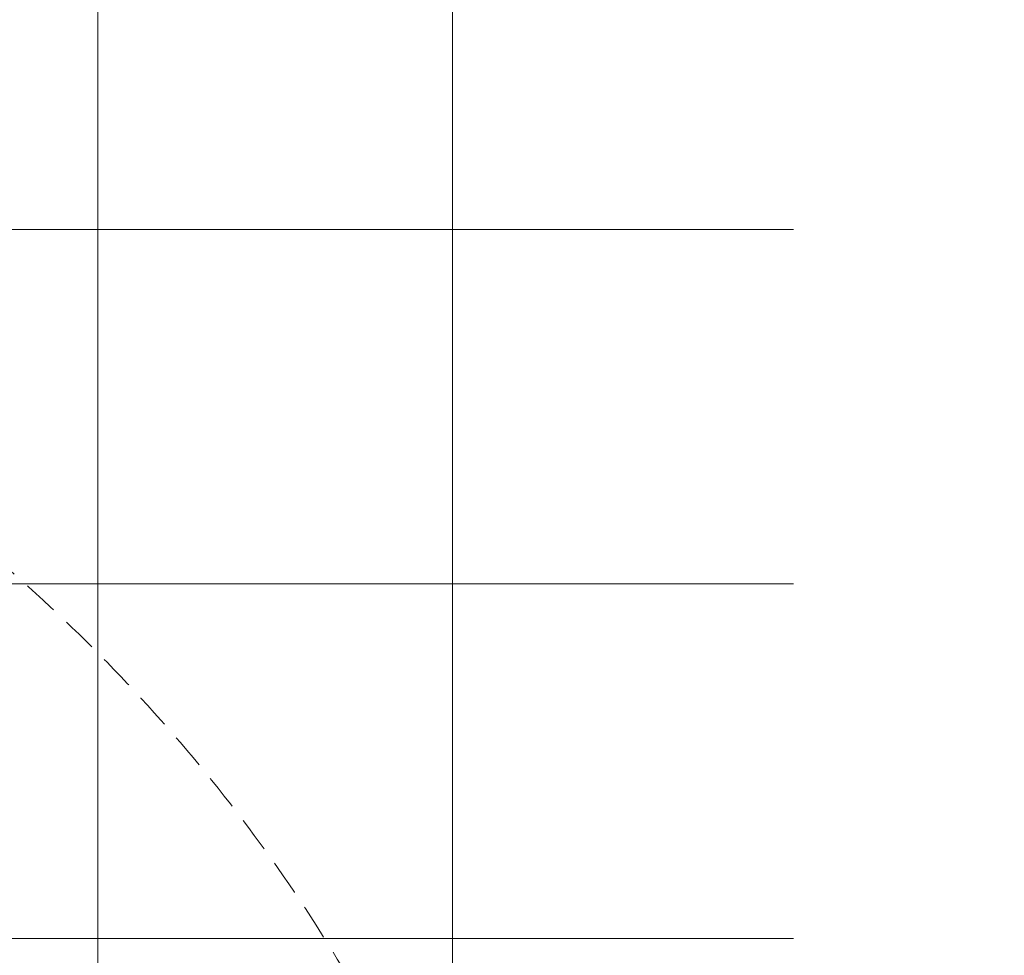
# Model space of a CAD drawing. Header units: millimetres. Extents: x 3652085 to 3778338, y -303702 to -273644.
# Tile 31 of 256: x 3656548 to 3656989, y -276025 to -275606. Entities that reach past the tile are written whole.
import ezdxf

# ---------------------------------------------------------------- set-up
doc = ezdxf.new("R2010")
doc.units = ezdxf.units.MM
doc.linetypes.add('HIDDEN2', pattern=[4.7624999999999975, 3.174999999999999, -1.587499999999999])
doc.layers.add('!!!! BALCONY', color=7, linetype='Continuous')
doc.layers.add('DOOR-IDEN   (HAUSART)', color=43, linetype='Continuous', lineweight=5)
doc.layers.add('SYMBOL-DETAIL    (HAUSART)', color=2, linetype='Continuous', lineweight=5)

# ---------------------------------------------------------------- blocks, each defined once
blk = doc.blocks.new('A$C054672D4 (2-2)')
at = {"color": 7, "linetype": 'HIDDEN2', "ltscale": 5}
blk.add_arc((646.6153032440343, 543.6771682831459, 33706.18410929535), 741.5373520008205, 270.889844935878, 0.4247055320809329, dxfattribs=at)

msp = doc.modelspace()

# ---------------------------------------------------------------- hatches: boundary and pattern name
at = {"layer": '!!!! BALCONY', "linetype": 'Continuous', "lineweight": 13}
h = msp.add_hatch(dxfattribs=at)
h.set_pattern_fill('NET', color=252, scale=50, angle=360, style=0)
h.set_pattern_definition([(359.9999999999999, (3852956.768149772, -411113.6295246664), (7.776507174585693e-14, 158.75), []), (90, (3852956.768149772, -411113.6295246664), (-158.75, 8.748570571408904e-14), [])])
h.paths.add_polyline_path([(3656189.316684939, -276684.6431689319), (3656189.316684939, -276683.8531733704), (3656190.89737294, -276683.8531733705), (3656191.687788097, -276683.0631778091), (3656191.687788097, -276682.2730943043), (3656193.268618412, -276682.2730943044), (3656195.214770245, -276683.5483615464), (3656198.989237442, -276683.891340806), (3656198.801382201, -276682.2730943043), (3656201.172627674, -276682.2730943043), (3656201.962900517, -276683.0631778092), (3656202.753315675, -276683.0631778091), (3656203.543730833, -276683.8531733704), (3656208.286079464, -276683.8531733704), (3656209.076494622, -276684.643168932), (3656213.818843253, -276684.6431689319), (3656214.609258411, -276685.4331644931), (3656216.980503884, -276685.4331644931), (3656217.770919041, -276686.2231600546), (3656218.561334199, -276686.2231600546), (3656221.722852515, -276687.013155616), (3656222.513267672, -276687.0131556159), (3656224.884370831, -276687.8031511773), (3656227.255616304, -276687.8031511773), (3656228.046031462, -276688.3538842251), (3656230.41713462, -276688.3538842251), (3656230.41713462, -276687.8031511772), (3656231.207549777, -276687.8031511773), (3656231.997964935, -276687.0131556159), (3656240.692389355, -276687.0131556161), (3656241.482804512, -276686.2231600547), (3656249.386671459, -276686.2231600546), (3656250.177086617, -276685.4331644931), (3656252.54833209, -276685.4331644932), (3656252.54833209, -276684.6431689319), (3656254.129020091, -276684.6431689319), (3656254.919435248, -276683.8531733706), (3656262.033029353, -276683.8531733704), (3656262.82344451, -276684.6431689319), (3656263.613859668, -276684.6431689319), (3656264.404132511, -276685.4331644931), (3656268.356208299, -276685.4331644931), (3656269.146623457, -276684.6431689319), (3656274.679387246, -276684.6431689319), (3656276.260075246, -276683.8531733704), (3656294.79629625, -276683.8531733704), (3656296.020027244, -276683.8531733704), (3656296.020027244, -276683.0631778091), (3656299.971960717, -276683.0631778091), (3656300.762375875, -276682.2730943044), (3656312.61831861, -276682.2730943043), (3656314.199148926, -276683.063177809), (3656314.989564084, -276683.8531733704), (3656315.779836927, -276683.8531733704), (3656317.360667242, -276684.6431689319), (3656318.941497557, -276686.2231600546), (3656321.312600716, -276686.2231600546), (3656322.103015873, -276685.4331644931), (3656335.539788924, -276685.4331644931), (3656335.539788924, -276684.6431689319), (3656347.39573166, -276684.6431689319), (3656348.186146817, -276683.8531733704), (3656352.928495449, -276683.8531733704), (3656352.928495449, -276683.0631778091), (3656354.509325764, -276683.0631778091), (3656354.509325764, -276683.8531733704), (3656356.090013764, -276683.8531733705), (3656358.461259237, -276686.2231600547), (3656360.042089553, -276686.2231600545), (3656360.042089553, -276687.0131556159), (3656361.622777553, -276687.0131556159), (3656361.622777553, -276685.4331644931), (3656363.994023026, -276685.4331644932), (3656364.784438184, -276684.6431689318), (3656373.478720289, -276684.6431689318), (3656374.269135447, -276685.4331644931), (3656375.059550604, -276685.4331644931), (3656375.849965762, -276686.2231600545), (3656376.640380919, -276685.4331644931), (3656377.430796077, -276685.4331644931), (3656379.011484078, -276684.6431689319), (3656381.382729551, -276683.8531733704), (3656382.963559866, -276683.8531733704), (3656383.753975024, -276683.0631778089), (3656386.91549334, -276683.063177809), (3656387.705908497, -276683.8531733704), (3656389.286738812, -276683.8531733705), (3656390.867426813, -276684.6431689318), (3656392.448257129, -276685.4331644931), (3656394.819502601, -276685.4331644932), (3656395.609775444, -276684.6431689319), (3656399.561851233, -276684.6431689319), (3656400.35226639, -276683.8531733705), (3656410.627378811, -276683.8531733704), (3656410.627378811, -276684.6431689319), (3656418.531245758, -276684.6431689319), (3656419.321660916, -276683.8531733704), (3656421.692906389, -276683.8531733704), (3656423.273736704, -276682.2731822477), (3656423.273736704, -276682.2730943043), (3656424.854424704, -276682.2730943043), (3656425.644839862, -276683.0631778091), (3656426.43525502, -276683.8531733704), (3656428.806500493, -276683.8531733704), (3656429.596773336, -276684.6431689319), (3656436.71036744, -276684.6431689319), (3656437.500782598, -276683.8531733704), (3656437.500782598, -276683.063177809), (3656438.291197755, -276682.2730943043), (3656439.081612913, -276682.2730943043), (3656439.872028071, -276681.4830987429), (3656442.243131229, -276681.4830987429), (3656442.243131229, -276682.2730943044), (3656444.614376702, -276682.2730943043), (3656445.404791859, -276683.0631778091), (3656446.195207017, -276683.063177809), (3656446.98547986, -276683.8531733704), (3656455.67990428, -276683.8531733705), (3656456.470319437, -276684.6431689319), (3656459.631837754, -276684.6431689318), (3656460.422252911, -276685.4331644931), (3656464.374186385, -276685.4331644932), (3656465.164601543, -276684.6431689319), (3656467.535847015, -276684.6431689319), (3656468.326262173, -276683.8531733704), (3656478.601374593, -276683.8531733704), (3656479.391789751, -276684.6431689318), (3656484.92455354, -276684.6431689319), (3656487.295656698, -276685.4331644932), (3656489.423528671, -276684.6431689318), (3656498.551042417, -276684.6431689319), (3656499.341457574, -276683.8531733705), (3656499.341457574, -276683.0631778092), (3656500.131872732, -276682.2730943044), (3656500.922287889, -276682.2730943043), (3656501.712703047, -276681.4830987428), (3656504.083806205, -276681.4830987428), (3656504.083806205, -276682.2730943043), (3656506.455051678, -276682.2730943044), (3656507.245466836, -276683.0631778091), (3656508.035881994, -276683.0631778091), (3656508.826154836, -276683.8531733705), (3656517.520579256, -276683.8531733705), (3656518.310994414, -276684.6431689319), (3656521.47251273, -276684.6431689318), (3656522.262927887, -276685.4331644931), (3656526.214861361, -276685.4331644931), (3656527.005276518, -276684.643168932), (3656529.376521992, -276684.6431689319), (3656530.166937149, -276683.8531733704), (3656540.442049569, -276683.8531733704), (3656541.232464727, -276684.6431689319), (3656546.765228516, -276684.6431689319), (3656549.136331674, -276685.4331644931), (3656551.507577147, -276685.4331644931), (3656552.359659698, -276685.8589796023), (3656556.934837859, -276683.8532065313), (3656557.725253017, -276684.6432020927), (3656563.258016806, -276684.6432020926), (3656565.629119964, -276685.433197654), (3656567.756991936, -276684.6432020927), (3656576.884505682, -276684.6432020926), (3656577.67492084, -276683.8532065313), (3656577.67492084, -276683.06321097), (3656578.465335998, -276682.2731274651), (3656579.255751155, -276682.273127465), (3656580.046166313, -276681.4831319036), (3656582.417269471, -276681.4831319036), (3656582.417269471, -276682.2731274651), (3656584.788514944, -276682.2731274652), (3656585.578930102, -276683.0632109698), (3656586.369345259, -276683.0632109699), (3656587.159618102, -276683.8532065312), (3656595.854042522, -276683.8532065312), (3656596.64445768, -276684.6432020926), (3656607.553502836, -276684.6431689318), (3656610.715021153, -276683.8531733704), (3656612.295851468, -276683.8531733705), (3656613.086266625, -276683.0631778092), (3656613.876539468, -276683.063177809), (3656614.666954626, -276682.2730943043), (3656616.247784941, -276682.2730943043), (3656618.760348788, -276682.5195117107), (3656622.191695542, -276683.2053822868), (3656624.151794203, -276682.2730943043), (3656625.732482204, -276682.2730943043), (3656626.522897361, -276683.0631778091), (3656628.103727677, -276683.0631778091), (3656628.103727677, -276683.8531733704), (3656630.47497315, -276683.8531733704), (3656631.265245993, -276684.6431689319), (3656634.426906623, -276684.6431689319), (3656635.217321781, -276685.4331644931), (3656639.169255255, -276685.4331644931), (3656639.959670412, -276686.2231600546), (3656645.492434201, -276686.2231600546), (3656646.282849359, -276685.4331644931), (3656651.815613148, -276685.4331644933), (3656652.606028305, -276684.6431689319), (3656657.348376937, -276684.6431689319), (3656658.138792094, -276683.8531733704), (3656666.8330742, -276683.8531733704), (3656666.8330742, -276684.6431689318), (3656692.125789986, -276684.6431689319), (3656692.125789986, -276683.8531733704), (3656693.706477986, -276683.8531733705), (3656694.496893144, -276683.0631778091), (3656694.496893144, -276682.2730943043), (3656696.077723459, -276682.2730943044), (3656698.023875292, -276683.5483615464), (3656701.798342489, -276683.891340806), (3656701.610487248, -276682.2730943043), (3656703.981732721, -276682.2730943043), (3656704.772005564, -276683.0631778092), (3656705.562420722, -276683.0631778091), (3656706.352835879, -276683.8531733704), (3656708.339456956, -276683.8531733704), (3656709.920144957, -276683.8531733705), (3656710.710560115, -276683.0631778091), (3656710.710560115, -276682.2730943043), (3656712.29139043, -276682.2730943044), (3656714.237542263, -276683.5483615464), (3656718.01200946, -276683.891340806), (3656717.824154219, -276682.2730943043), (3656720.195399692, -276682.2730943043), (3656720.985672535, -276683.0631778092), (3656721.776087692, -276683.0631778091), (3656722.566502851, -276683.8531733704), (3656725.329446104, -276683.8531733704), (3656725.329446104, -276688.8984505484), (3656725.329446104, -276690.8812360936), (3656724.640961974, -276690.8812360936), (3656724.640961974, -276691.8569804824), (3656723.850966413, -276691.8569804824), (3656724.640961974, -276692.64739564), (3656725.430957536, -276693.4376684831), (3656725.430957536, -276697.3897442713), (3656726.220953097, -276698.1801594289), (3656726.220953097, -276708.4552718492), (3656725.430957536, -276708.4552718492), (3656725.430957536, -276716.3591387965), (3656726.220953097, -276717.1495539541), (3656726.220953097, -276719.5207994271), (3656727.010948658, -276720.3112145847), (3656727.010948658, -276721.1016297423), (3656727.801032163, -276721.1016297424), (3656727.801032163, -276722.682317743), (3656727.010948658, -276723.4727329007), (3656726.220953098, -276724.2631480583), (3656726.220953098, -276726.6343935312), (3656725.430957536, -276727.4246663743), (3656725.430957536, -276734.5382604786), (3656726.220953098, -276735.3286756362), (3656727.010948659, -276735.3286756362), (3656727.801032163, -276736.1190907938), (3656727.801032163, -276736.9095059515), (3656728.591027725, -276737.6999211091), (3656728.591027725, -276740.0710242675), (3656727.801032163, -276740.0710242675), (3656727.801032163, -276742.4422697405), (3656727.010948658, -276743.2326848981), (3656727.010948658, -276744.0231000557), (3656726.220953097, -276744.8133728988), (3656726.220953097, -276753.5077973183), (3656725.430957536, -276754.298212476), (3656725.430957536, -276757.4597307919), (3656724.640961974, -276758.2501459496), (3656724.640961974, -276762.2020794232), (3656725.430957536, -276762.9924945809), (3656725.430957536, -276765.3637400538), (3656726.220953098, -276766.1541552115), (3656726.220953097, -276776.4292676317), (3656725.430957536, -276777.2196827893), (3656725.430957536, -276782.7524465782), (3656724.640961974, -276785.1235497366), (3656725.430957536, -276787.2514217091), (3656725.430957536, -276796.3789354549), (3656726.220953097, -276797.1693506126), (3656727.010948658, -276797.1693506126), (3656727.801032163, -276797.9597657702), (3656727.801032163, -276798.354973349), (3656727.801032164, -276798.7501809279), (3656728.591027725, -276799.5405960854), (3656728.591027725, -276801.9116992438), (3656727.801032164, -276801.9116992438), (3656727.801032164, -276804.2829447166), (3656727.010948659, -276805.0733598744), (3656727.010948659, -276805.8637750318), (3656726.483452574, -276806.3914562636), (3656726.220953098, -276806.6540478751), (3656726.220953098, -276808.4359372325, -0.317837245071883), (3656726.720853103, -276809.1429026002), (3656726.720853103, -276816.3914526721), (3656726.720853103, -276820.3264102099), (3656779.969026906, -276820.3264102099), (3656894.711245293, -276820.3264102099), (3656894.711245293, -276685.3507641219), (3656894.711245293, -276679.2746308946), (3656894.711245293, -276669.2746308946), (3656894.711245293, -276646.1024424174), (3656894.711245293, -276220.0949484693), (3656983.078144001, -276193.2772118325), (3656806.344346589, -276169.7019654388), (3656894.711245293, -276146.3549058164), (3656894.711245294, -275978.2431308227), (3656894.711245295, -275935.3198270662), (3656894.711245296, -275669.8847557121), (3656894.711245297, -275537.8881652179), (3656894.711245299, -275005.8916169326), (3656178.040870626, -275005.8916169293), (3656128.420972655, -275005.8916169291), (3656123.175843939, -275005.891616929), (3656123.175843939, -275009.639172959), (3656123.9658395, -275010.4295881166), (3656123.9658395, -275020.7047005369), (3656123.175843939, -275020.7047005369), (3656123.175843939, -275028.6085674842), (3656123.9658395, -275029.3989826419), (3656123.9658395, -275031.7702281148), (3656124.755835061, -275032.5606432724), (3656124.755835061, -275033.35105843), (3656125.545918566, -275033.35105843), (3656125.545918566, -275034.9317464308), (3656124.755835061, -275035.7221615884), (3656123.9658395, -275036.5125767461), (3656123.9658395, -275038.883822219), (3656123.175843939, -275039.674095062), (3656123.175843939, -275046.7876891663), (3656123.9658395, -275047.5781043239), (3656124.755835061, -275047.5781043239), (3656125.545918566, -275048.3685194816), (3656125.545918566, -275049.1589346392), (3656126.335914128, -275049.9493497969), (3656126.335914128, -275052.3204529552), (3656125.545918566, -275052.3204529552), (3656125.545918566, -275054.6916984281), (3656124.755835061, -275055.4821135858), (3656124.755835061, -275056.2725287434), (3656123.9658395, -275057.0628015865), (3656123.9658395, -275065.757226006), (3656123.175843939, -275066.5476411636), (3656123.175843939, -275069.7091594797), (3656122.385848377, -275070.4995746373), (3656122.385848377, -275070.5493652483), (3656121.593587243, -275070.5493652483), (3656121.593587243, -275071.5698149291), (3656122.383582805, -275072.3602300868), (3656122.383582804, -275077.8929938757), (3656123.173578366, -275078.6834090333), (3656123.173578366, -275083.4257576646), (3656123.963573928, -275084.2161728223), (3656123.963573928, -275092.9104549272), (3656123.173578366, -275092.9104549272), (3656123.173578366, -275105.8916169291), (3656123.173578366, -275118.2031707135), (3656123.963573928, -275118.2031707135), (3656123.963573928, -275119.7838587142), (3656124.753569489, -275120.5742738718), (3656125.543652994, -275120.5742738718), (3656125.543652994, -275122.1551041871), (3656124.268385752, -275124.1012560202), (3656123.925406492, -275127.875723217), (3656125.543652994, -275127.6878679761), (3656125.543652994, -275130.059113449), (3656124.753569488, -275130.8493862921), (3656124.753569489, -275131.6398014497), (3656123.963573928, -275132.4302166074), (3656123.963573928, -275137.1725652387), (3656123.173578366, -275137.9629803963), (3656123.173578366, -275142.7053290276), (3656122.383582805, -275143.4957441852), (3656122.383582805, -275145.8669896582), (3656121.593587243, -275146.6574048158), (3656121.593587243, -275147.4478199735), (3656120.803591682, -275150.6093382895), (3656120.803591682, -275151.3997534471), (3656120.013596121, -275153.7708566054), (3656120.013596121, -275156.1421020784), (3656119.462863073, -275156.932517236), (3656119.462863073, -275159.3036203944), (3656120.013596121, -275159.3036203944), (3656120.013596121, -275160.0940355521), (3656120.803591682, -275160.8844507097), (3656120.803591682, -275169.5788751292), (3656121.593587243, -275170.3692902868), (3656121.593587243, -275178.2731572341), (3656122.383582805, -275179.0635723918), (3656122.383582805, -275181.4348178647), (3656123.173578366, -275181.4348178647), (3656123.173578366, -275183.0155058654), (3656123.963573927, -275183.8059210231), (3656123.963573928, -275190.9195151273), (3656123.173578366, -275191.7099302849), (3656123.173578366, -275192.5003454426), (3656122.383582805, -275193.2906182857), (3656122.383582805, -275197.2426940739), (3656123.173578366, -275198.0331092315), (3656123.173578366, -275203.5658730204), (3656123.963573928, -275205.1465610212), (3656123.963573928, -275224.9065130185), (3656124.753569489, -275224.9065130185), (3656124.753569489, -275228.8584464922), (3656125.543652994, -275229.6488616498), (3656125.543652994, -275241.5048043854), (3656124.753569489, -275243.0856347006), (3656123.963573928, -275243.8760498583), (3656123.963573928, -275244.6663227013), (3656123.173578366, -275246.2471530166), (3656121.593587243, -275247.8279833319), (3656121.593587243, -275250.1990864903), (3656122.383582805, -275250.9895016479), (3656122.383582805, -275264.4262746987), (3656123.173578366, -275264.4262746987), (3656123.173578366, -275276.2822174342), (3656123.963573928, -275277.0726325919), (3656123.963573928, -275281.8149812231), (3656124.753569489, -275281.8149812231), (3656124.753569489, -275283.3958115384), (3656123.963573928, -275283.3958115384), (3656123.963573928, -275284.9764995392), (3656121.593587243, -275287.3477450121), (3656121.593587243, -275288.9285753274), (3656120.803591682, -275290.5092633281), (3656122.383582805, -275290.5092633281), (3656122.383582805, -275292.880508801), (3656123.173578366, -275293.6709239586), (3656123.173578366, -275302.3652060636), (3656122.383582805, -275303.1556212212), (3656122.383582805, -275303.9460363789), (3656121.593587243, -275304.7364515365), (3656122.383582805, -275305.5268666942), (3656122.383582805, -275306.3172818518), (3656123.173578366, -275307.8979698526), (3656123.963573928, -275310.2692153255), (3656123.963573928, -275311.8500456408), (3656124.753569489, -275312.6404607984), (3656124.753569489, -275315.8019791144), (3656123.963573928, -275316.592394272), (3656123.963573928, -275318.1732245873), (3656123.173578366, -275319.7539125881), (3656122.383582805, -275321.3347429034), (3656122.383582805, -275323.7059883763), (3656123.173578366, -275324.4962612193), (3656123.173578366, -275328.4483370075), (3656123.963573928, -275329.2387521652), (3656123.963573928, -275339.5138645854), (3656123.173578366, -275339.5138645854), (3656123.173578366, -275347.4177315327), (3656123.963573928, -275348.2081466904), (3656123.963573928, -275350.5793921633), (3656125.54356505, -275352.1602224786), (3656125.543652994, -275352.1602224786), (3656125.543652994, -275353.7409104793), (3656124.753569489, -275354.531325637), (3656123.963573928, -275355.3217407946), (3656123.963573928, -275357.6929862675), (3656123.173578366, -275358.4832591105), (3656123.173578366, -275365.5968532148), (3656123.963573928, -275366.3872683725), (3656124.753569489, -275366.3872683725), (3656125.543652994, -275367.1776835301), (3656125.543652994, -275367.9680986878), (3656126.333648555, -275368.7585138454), (3656126.333648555, -275371.1296170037), (3656125.148663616, -275374.6864599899), (3656123.963573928, -275375.871965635), (3656123.963573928, -275384.5663900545), (3656123.173578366, -275385.3568052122), (3656123.173578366, -275388.5183235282), (3656122.383582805, -275389.3087386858), (3656122.383582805, -275389.3585292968), (3656122.382729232, -275392.6508974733), (3656123.172761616, -275393.441349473), (3656123.962757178, -275395.0221797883), (3656123.962757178, -275395.8124526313), (3656124.752752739, -275396.6028677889), (3656125.542836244, -275398.1836981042), (3656125.542836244, -275410.0396408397), (3656124.752752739, -275410.8300559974), (3656124.752752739, -275414.7819894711), (3656123.962757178, -275414.7819894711), (3656123.962757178, -275416.0057204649), (3656123.962757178, -275434.5419414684), (3656123.172761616, -275436.1226294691), (3656123.172761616, -275441.6553932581), (3656122.382766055, -275442.4458084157), (3656122.382766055, -275446.3978842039), (3656123.172761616, -275447.188157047), (3656123.172761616, -275447.9785722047), (3656123.962757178, -275448.7689873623), (3656123.962757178, -275455.8825814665), (3656123.172761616, -275456.6729966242), (3656123.172761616, -275458.2536846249), (3656122.382766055, -275458.2536846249), (3656122.382766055, -275460.6249300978), (3656121.592770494, -275461.4153452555), (3656121.592770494, -275469.3192122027), (3656120.802774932, -275470.1096273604), (3656120.802774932, -275478.8040517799), (3656120.012779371, -275479.5944669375), (3656120.012779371, -275480.3848820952), (3656119.462046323, -275482.7559852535), (3656120.012779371, -275483.5464004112), (3656120.012779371, -275485.9176458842), (3656120.802774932, -275488.2887490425), (3656120.802774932, -275489.0791642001), (3656121.856118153, -275493.2945852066), (3656122.382766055, -275493.8215128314), (3656122.382766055, -275496.1927583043), (3656123.172761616, -275496.983173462), (3656123.172761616, -275501.7255220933), (3656123.962757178, -275502.5159372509), (3656123.962757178, -275507.2582858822), (3656124.752752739, -275508.0487010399), (3656124.752752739, -275508.8391161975), (3656125.542836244, -275509.6293890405), (3656125.542836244, -275512.0006345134), (3656123.924589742, -275511.8127792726), (3656124.267569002, -275515.5872464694), (3656125.542836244, -275517.5333983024), (3656125.542836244, -275519.1142286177), (3656124.752752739, -275519.1142286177), (3656123.962757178, -275519.9046437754), (3656123.962757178, -275521.4853317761), (3656123.172761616, -275521.4853317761), (3656123.172762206, -275561.7963261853), (3656123.962757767, -275561.7963261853), (3656123.962757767, -275563.3963297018), (3656123.172729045, -275563.3963297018), (3656123.172729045, -275567.8536482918), (3656123.962724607, -275568.6440634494), (3656121.956951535, -275573.2192416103), (3656122.382766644, -275574.0713241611), (3656122.382766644, -275576.4425696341), (3656123.172762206, -275578.8136727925), (3656123.172762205, -275584.3464365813), (3656123.962757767, -275585.136851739), (3656123.962757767, -275595.4119641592), (3656123.172762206, -275596.2023793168), (3656123.172762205, -275598.5736247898), (3656122.382766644, -275599.3640399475), (3656122.382766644, -275603.3159734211), (3656123.172762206, -275604.1063885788), (3656123.172762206, -275607.2679068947), (3656123.962757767, -275608.0583220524), (3656123.962757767, -275616.7527464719), (3656124.752753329, -275617.5430193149), (3656124.752753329, -275618.3334344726), (3656125.542836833, -275619.1238496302), (3656125.542836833, -275621.4950951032), (3656126.332832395, -275621.4950951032), (3656126.332832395, -275623.8661982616), (3656125.542836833, -275624.6566134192), (3656125.542836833, -275625.4470285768), (3656124.752753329, -275626.2374437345), (3656123.962757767, -275626.2374437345), (3656123.172762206, -275627.0278588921), (3656123.172762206, -275636.1553726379), (3656122.634366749, -275637.6055537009), (3656122.926895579, -275638.8904952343), (3656117.043588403, -275638.8904952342), (3656116.253173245, -275639.6804907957), (3656111.677995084, -275637.6747177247), (3656110.825912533, -275638.1005328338), (3656108.45466706, -275638.1005328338), (3656106.083563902, -275638.890528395), (3656100.550800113, -275638.890528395), (3656099.760384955, -275639.6805239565), (3656089.485272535, -275639.6805239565), (3656088.694857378, -275638.890528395), (3656086.323611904, -275638.8905283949), (3656085.533196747, -275638.1005328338), (3656081.581263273, -275638.1005328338), (3656080.790848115, -275638.8905283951), (3656077.6293298, -275638.890528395), (3656076.838914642, -275639.6805239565), (3656073.0136602, -275640.7306096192), (3656069.188405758, -275638.8905283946), (3656059.017379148, -275638.9293086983), (3656054.930514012, -275638.9448911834), (3656054.930514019, -275638.9067629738, -0.2714218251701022), (3656051.91028835, -275638.8763389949), (3656051.910952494, -275669.8843659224), (3656051.910952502, -275669.8847557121), (3656051.911539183, -275697.2761210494), (3656051.925506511, -276349.3925599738), (3656781.128801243, -276349.3972781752, -0.383387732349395), (3656782.022621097, -276350.3916250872), (3656782.022621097, -276351.8916250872, -0.414213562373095), (3656781.522621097, -276352.3916250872), (3656780.522621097, -276352.3916250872), (3656780.522621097, -276351.8916250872), (3656779.022621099, -276351.8916250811, 0.4142135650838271), (3656778.022621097, -276352.8916250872), (3656778.022621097, -276364.5916250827), (3656782.022621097, -276364.5916250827), (3656782.022621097, -276363.5916250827), (3656783.022621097, -276363.5916250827), (3656783.022621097, -276364.5916250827), (3656783.022621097, -276379.2916250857), (3656780.822621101, -276379.2916250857), (3656780.822621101, -276381.1916250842), (3656779.022621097, -276381.1916250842), (3656779.022621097, -276379.1416250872), (3656772.722621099, -276379.1416250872, 0.4142135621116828), (3656771.2226211, -276380.6416250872), (3656771.2226211, -276386.8720098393), (3656770.922621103, -276387.3916250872), (3656771.2226211, -276387.9112403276), (3656771.222621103, -276394.1416250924, 0.4142135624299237), (3656772.7226211, -276395.6416250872), (3656779.022621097, -276395.6416250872), (3656779.022621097, -276393.5916250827), (3656780.822621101, -276393.5916250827), (3656780.822621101, -276395.4916250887), (3656783.022621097, -276395.4916250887), (3656783.022621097, -276404.8916250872), (3656793.022621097, -276404.8916250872), (3656793.022621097, -276403.3921482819), (3656792.199982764, -276399.8921482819), (3656797.949979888, -276399.8921482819), (3656797.949982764, -276399.8923335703), (3656803.699982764, -276399.8923335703), (3656803.022621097, -276403.3923335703), (3656803.022621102, -276415.3918103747, -0.4142135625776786), (3656799.022621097, -276419.3918103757), (3656785.641340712, -276419.3918103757), (3656785.641340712, -276432.3918103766, -0.4142135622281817), (3656783.641340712, -276434.3918103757), (3656782.641340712, -276434.3918103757), (3656782.641340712, -276438.8916250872), (3656782.641340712, -276440.2058742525), (3656782.671340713, -276440.2578357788), (3656782.671340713, -276441.4456637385), (3656782.671340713, -276444.5257849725), (3656782.664065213, -276441.4456637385), (3656782.266226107, -276441.4456637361, 0.07304376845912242), (3656782.641340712, -276445.8916250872), (3656782.64134071, -276489.8916250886, -0.4142135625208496), (3656781.141340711, -276491.3916250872), (3656643.383714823, -276491.3916250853, -0.2088641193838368), (3656642.283302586, -276490.9109841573, -0.06663226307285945), (3656635.708427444, -276481.5856815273, -0.5632510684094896), (3656637.038196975, -276479.3916250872), (3656751.641340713, -276479.3916250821, 0.4142023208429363), (3656758.641340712, -276472.3916250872), (3656758.641340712, -276441.4456637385), (3656758.641340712, -276434.3918103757), (3656757.641340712, -276434.3918103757, -0.414213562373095), (3656755.641340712, -276432.3918103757), (3656755.641340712, -276419.3918103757), (3656754.22361976, -276419.3918103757), (3656744.022621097, -276419.3918103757), (3656212.624995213, -276419.3918103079), (3656198.12603126, -276419.3918103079), (3656190.793129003, -276419.3918103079), (3656188.040870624, -276419.3918103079), (3656178.040870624, -276419.3918103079), (3656133.9264382, -276419.3918103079), (3656123.725439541, -276419.3918103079), (3656068.9264382, -276419.3918103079, -0.414213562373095), (3656064.9264382, -276415.3918103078), (3656064.9264382, -276406.3918103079), (3656062.4264382, -276406.3918103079, -0.9999999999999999), (3656054.4264382, -276406.3918103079), (3656051.926438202, -276406.3918103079), (3656051.926438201, -276422.897543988, -0.2697335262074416), (3656054.930514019, -276422.8767349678), (3656069.188405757, -276422.8929695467), (3656073.013660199, -276421.0528883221), (3656076.838914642, -276422.1029739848), (3656077.629329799, -276422.8929695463), (3656080.790848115, -276422.8929695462), (3656081.581263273, -276423.6829651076), (3656085.533196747, -276423.6829651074), (3656086.323611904, -276422.8929695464), (3656088.694857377, -276422.8929695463), (3656089.485272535, -276422.1029739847), (3656099.760384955, -276422.1029739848), (3656100.550800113, -276422.8929695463), (3656106.083563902, -276422.8929695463), (3656108.45466706, -276423.6829651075), (3656110.825912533, -276423.6829651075), (3656111.677995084, -276424.1087802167), (3656116.253173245, -276422.1030071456), (3656117.043588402, -276422.893002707), (3656122.926895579, -276422.893002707), (3656122.634366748, -276424.1779442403), (3656123.172762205, -276425.6281253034), (3656123.172762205, -276434.7556390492), (3656123.962757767, -276435.5460542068), (3656124.752753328, -276435.5460542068), (3656125.542836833, -276436.3364693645), (3656125.542836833, -276437.1268845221), (3656126.332832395, -276437.9172996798), (3656126.332832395, -276440.2884028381), (3656125.542836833, -276440.2884028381), (3656125.542836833, -276442.659648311), (3656124.752753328, -276443.4500634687), (3656124.752753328, -276444.2404786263), (3656123.962757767, -276445.0307514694), (3656123.962757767, -276453.7251758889), (3656123.172762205, -276454.5155910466), (3656123.172762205, -276457.6771093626), (3656122.382766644, -276458.4675245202), (3656122.382766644, -276462.4194579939), (3656123.172762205, -276463.2098731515), (3656123.172762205, -276465.5811186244), (3656123.962757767, -276466.371533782), (3656123.962757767, -276476.6466462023), (3656123.172762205, -276477.4370613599), (3656123.172762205, -276482.9698251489), (3656122.382766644, -276485.3409283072), (3656122.382766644, -276487.7121737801), (3656121.956951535, -276488.5642563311), (3656123.962724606, -276493.1394344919), (3656123.172729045, -276493.9298496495), (3656123.172729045, -276498.3871682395), (3656123.962757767, -276498.3871682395), (3656123.962757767, -276499.987171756), (3656123.172762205, -276499.987171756), (3656123.172761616, -276540.2981661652), (3656123.962757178, -276540.2981661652), (3656123.962757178, -276541.878854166), (3656124.752752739, -276542.6692693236), (3656125.542836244, -276542.6692693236), (3656125.542836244, -276544.2500996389), (3656124.267569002, -276546.1962514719), (3656123.924589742, -276549.9707186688), (3656125.542836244, -276549.7828634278), (3656125.542836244, -276552.1541089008), (3656124.752752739, -276552.9443817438), (3656124.752752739, -276553.7347969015), (3656123.962757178, -276554.5252120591), (3656123.962757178, -276559.2675606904), (3656123.172761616, -276560.057975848), (3656123.172761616, -276564.8003244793), (3656122.382766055, -276565.590739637), (3656122.382766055, -276567.9619851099), (3656121.592770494, -276568.7524002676), (3656121.592770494, -276569.5428154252), (3656120.802774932, -276572.7043337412), (3656120.802774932, -276573.4947488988), (3656120.012779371, -276575.8658520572), (3656120.012779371, -276578.2370975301), (3656119.462046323, -276579.0275126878), (3656119.462046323, -276581.3986158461), (3656120.012779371, -276581.3986158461), (3656120.012779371, -276582.1890310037), (3656120.802774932, -276582.9794461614), (3656120.802774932, -276591.6738705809), (3656121.592770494, -276592.4642857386), (3656121.592770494, -276600.3681526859), (3656122.382766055, -276601.1585678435), (3656122.382766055, -276603.5298133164), (3656123.172761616, -276603.5298133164), (3656123.172761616, -276605.1105013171), (3656123.962757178, -276605.9009164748), (3656123.962757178, -276613.014510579), (3656123.172761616, -276613.8049257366), (3656123.172761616, -276614.5953408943), (3656122.382766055, -276615.3856137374), (3656122.382766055, -276619.3376895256), (3656123.172761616, -276620.1281046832), (3656123.172761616, -276625.6608684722), (3656123.962757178, -276627.2415564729), (3656123.962757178, -276645.7777774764), (3656123.962757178, -276647.0015084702), (3656124.752752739, -276647.0015084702), (3656124.752752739, -276650.9534419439), (3656125.542836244, -276651.7438571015), (3656125.542836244, -276663.599799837), (3656124.752752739, -276665.1806301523), (3656123.962757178, -276665.97104531), (3656123.962757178, -276666.7613181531), (3656123.172761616, -276668.3421484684), (3656121.592770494, -276669.9229787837), (3656121.592770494, -276672.294081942), (3656122.382766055, -276673.0844970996), (3656122.382766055, -276679.2746308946), (3656123.172761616, -276679.2746308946), (3656123.172761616, -276682.2730943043), (3656123.438679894, -276682.2730943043), (3656125.951243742, -276682.5195117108), (3656129.382590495, -276683.2053822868), (3656131.342689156, -276682.2730943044), (3656132.923377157, -276682.2730943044), (3656133.713792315, -276683.0631778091), (3656135.29462263, -276683.0631778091), (3656135.29462263, -276683.8531733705), (3656137.665868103, -276683.8531733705), (3656138.456140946, -276684.6431689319), (3656141.617801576, -276684.6431689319), (3656142.408216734, -276685.4331644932), (3656146.360150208, -276685.4331644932), (3656147.150565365, -276686.2231600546), (3656152.683329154, -276686.2231600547), (3656153.473744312, -276685.4331644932), (3656159.006508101, -276685.4331644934), (3656159.796923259, -276684.6431689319), (3656164.53927189, -276684.6431689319), (3656165.329687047, -276683.8531733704), (3656174.023969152, -276683.8531733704), (3656174.023969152, -276684.6431689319), (3656178.040870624, -276684.6431689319)])

# ---------------------------------------------------------------- linework, layer by layer
at = {"layer": 'SYMBOL-DETAIL    (HAUSART)', "color": 171, "ltscale": 0.5, "elevation": 302371.022871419}
msp.add_lwpolyline([(3656894.711245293, -277482.8613017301, 12, 12, 0), (3656894.711245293, -277363.1841647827, 0, 0, 0), (3656894.711245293, -275948.8259454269, 0, 0, 0), (3656983.078144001, -275922.00820879, 0, 0, 0), (3656806.344346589, -275898.4329623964, 0, 0, 0), (3656894.711245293, -275875.0859027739, 0, 0, 0), (3656894.711245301, -274457.2570064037, 12, 12, 0), (3656894.711245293, -274337.5798694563, 0, 0, 0)], format="xyseb", dxfattribs=at)

# ---------------------------------------------------------------- block references
at = {"layer": 'DOOR-IDEN   (HAUSART)', "color": 1, "rotation": 89.99999999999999}
msp.add_blockref('A$C054672D4 (2-2)', (3656600.083352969, -277058.0237856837, -33706.18410929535), dxfattribs=at)

doc.saveas('drawing.dxf')
